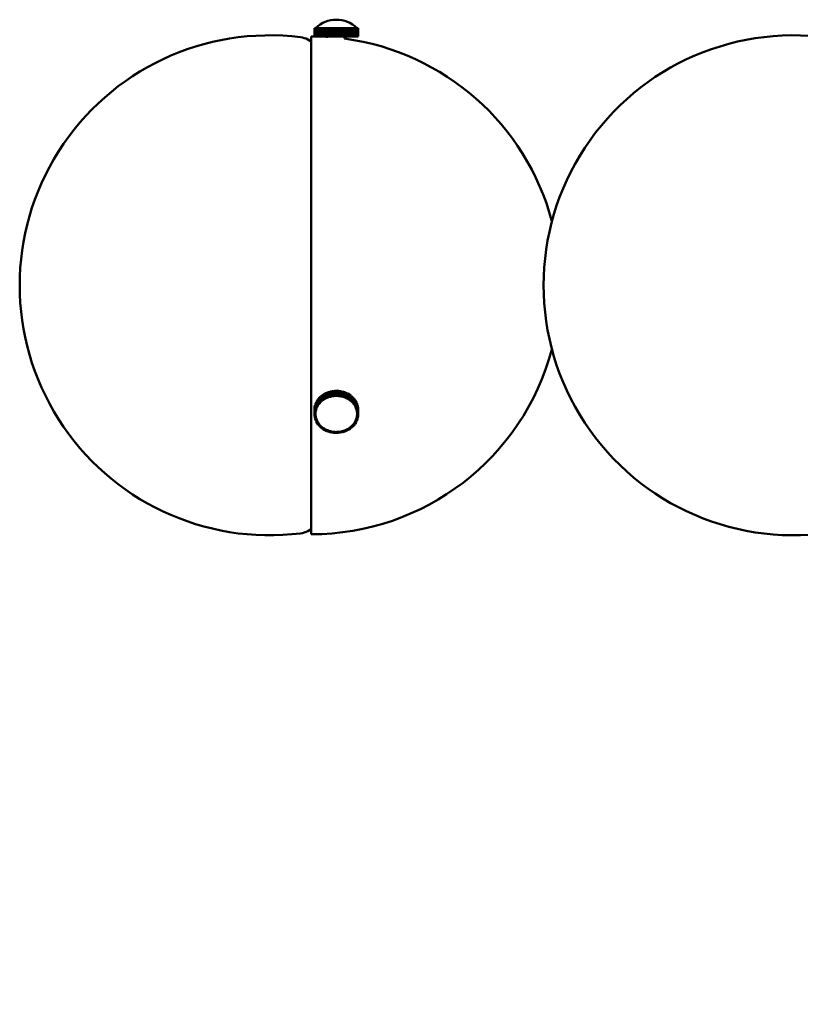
# Model space of a CAD drawing. Header units: millimetres. Extents: x 381 to 3103, y 17 to 2472.
# Tile 20 of 36: x 1807 to 1994, y 598 to 834. Entities that reach past the tile are written whole.
import ezdxf

# ---------------------------------------------------------------- set-up
doc = ezdxf.new("R2010")
doc.units = ezdxf.units.MM
doc.header["$LTSCALE"] = 12
doc.layers.add('Widoczne (ISO)', color=7, linetype='Continuous', lineweight=50)
doc.layers.add('Wymiar (ISO)', color=7, linetype='Continuous', lineweight=18)
doc.styles.add('Tekst notatki (ISO)', font='tahoma.ttf')
doc.dimstyles.new('Domyślne (ISO)', dxfattribs={"dimscale": 12, "dimtxt": 3, "dimasz": 3, "dimexe": 3.175, "dimexo": 0, "dimgap": 0.762, "dimtad": 1, "dimdec": 1, "dimlfac": 0.03937, "dimrnd": 1e-08, "dimzin": 0, "dimdsep": 46, "dimtxsty": 'Tekst notatki (ISO)', "dimblk": 'Filled-1', "dimcen": 0.09, "dimdle": 10, "dimse1": 1, "dimse2": 1, "dimclrd": 256, "dimclre": 256, "dimclrt": 256, "dimadec": 0, "dimazin": 0, "dimtfac": 0.666667, "dimtmove": 0, "dimatfit": 3, "dimfxl": 1, "dimtolj": 1, "dimlwd": 15, "dimlwe": 15, "dimarcsym": 0})

# ---------------------------------------------------------------- blocks, each defined once
blk = doc.blocks.new('Filled-1')
at = {"color": 0}
for p, q in [((0, 0), (-1, 0.25)), ((-1, 0.25), (-1, -0.25)), ((-1, 0), (0, 0)), ((-1, -0.25), (0, 0))]:
    blk.add_line(p, q, dxfattribs=at)
at = {"color": 0, "flags": 128}
blk.add_lwpolyline([(-1, -0.25), (0, 0), (-1, 0.25), (-1, -0.25)], dxfattribs=at)
at = {"color": 0}
blk.add_solid([(-1, -0.25), (0, 0), (-1, 0.25), (-1, -0.25)], dxfattribs=at)
blk = doc.blocks.new('*D4')
at = {"layer": 'Defpoints', "color": 0, "transparency": 16777216}
for p in [(1807.06, 770.47), (2785.64, 770.47), (1807.06, 76.9)]:
    blk.add_point(p, dxfattribs=at)
at = {"layer": 'Wymiar (ISO)', "lineweight": 15, "transparency": 16777216}
blk.add_line((2749.64, 76.9), (1843.06, 76.9), dxfattribs=at)
at = {"layer": 'Wymiar (ISO)', "lineweight": 15, "transparency": 16777216, "xscale": 36, "yscale": 36, "zscale": 36, "rotation": 180}
blk.add_blockref('Filled-1', (1807.06, 76.9), dxfattribs=at)
at = {"layer": 'Wymiar (ISO)', "lineweight": 15, "transparency": 16777216, "xscale": 36, "yscale": 36, "zscale": 36}
blk.add_blockref('Filled-1', (2785.64, 76.9), dxfattribs=at)
at = {"layer": 'Wymiar (ISO)', "lineweight": 18, "transparency": 16777216, "insert": (2208.84, 184.29), "char_height": 36, "attachment_point": 1, "style": 'Tekst notatki (ISO)'}
blk.add_mtext('\\A1;38.5\\P979 mm', dxfattribs=at)

msp = doc.modelspace()

# ---------------------------------------------------------------- linework, layer by layer
at = {"layer": 'Widoczne (ISO)'}
for p, q in [((1877.81, 832.22), (1877.81, 830.22)), ((1877.83, 832.22), (1877.81, 832.22)), ((1877.84, 832.22), (1877.83, 832.22)), ((1877.83, 830.22), (1877.83, 832.22)), ((1877.84, 832.22), (1877.84, 830.22)), ((1877.91, 832.22), (1877.84, 832.22)), ((1877.92, 832.22), (1877.91, 832.22)), ((1877.91, 830.22), (1877.91, 832.22)), ((1877.92, 832.22), (1877.92, 830.22)), ((1878.05, 832.22), (1877.92, 832.22)), ((1878.07, 832.22), (1878.05, 832.22)), ((1878.05, 830.22), (1878.05, 832.22)), ((1878.07, 832.22), (1878.07, 830.22)), ((1878.25, 832.22), (1878.07, 832.22)), ((1878.27, 832.22), (1878.25, 832.22)), ((1878.25, 830.22), (1878.25, 832.22)), ((1878.27, 832.22), (1878.27, 830.22)), ((1878.49, 832.22), (1878.27, 832.22)), ((1878.52, 832.22), (1878.49, 832.22)), ((1878.49, 830.22), (1878.49, 832.22)), ((1878.52, 832.22), (1878.52, 830.22)), ((1878.79, 832.22), (1878.52, 832.22)), ((1878.82, 832.22), (1878.79, 832.22)), ((1878.79, 830.22), (1878.79, 832.22)), ((1878.82, 832.22), (1878.82, 830.22)), ((1879.13, 832.22), (1878.82, 832.22)), ((1879.17, 832.22), (1879.13, 832.22)), ((1879.13, 830.22), (1879.13, 832.22)), ((1879.17, 832.22), (1879.17, 830.22)), ((1879.52, 832.22), (1879.17, 832.22)), ((1879.56, 832.22), (1879.52, 832.22)), ((1879.52, 830.22), (1879.52, 832.22)), ((1879.56, 832.22), (1879.56, 830.22)), ((1879.95, 832.22), (1879.56, 832.22)), ((1879.99, 832.22), (1879.95, 832.22)), ((1879.95, 830.22), (1879.95, 832.22)), ((1879.99, 832.22), (1879.99, 830.22)), ((1880.41, 832.22), (1879.99, 832.22)), ((1880.45, 832.22), (1880.41, 832.22)), ((1880.41, 830.22), (1880.41, 832.22)), ((1880.45, 832.22), (1880.45, 830.22)), ((1880.89, 832.22), (1880.45, 832.22)), ((1880.94, 832.22), (1880.89, 832.22)), ((1880.89, 830.22), (1880.89, 832.22)), ((1880.94, 832.22), (1880.94, 830.22)), ((1881.41, 832.22), (1880.94, 832.22)), ((1881.45, 832.22), (1881.41, 832.22)), ((1881.41, 830.22), (1881.41, 832.22)), ((1881.45, 832.22), (1881.45, 830.22)), ((1881.94, 832.22), (1881.45, 832.22)), ((1881.99, 832.22), (1881.94, 832.22)), ((1881.94, 830.22), (1881.94, 832.22)), ((1881.99, 832.22), (1881.99, 830.22)), ((1882.48, 832.22), (1881.99, 832.22)), ((1882.52, 832.22), (1882.48, 832.22)), ((1882.48, 830.22), (1882.48, 832.22)), ((1882.52, 830.22), (1882.52, 832.22)), ((1882.52, 832.22), (1882.53, 832.22)), ((1882.53, 832.22), (1882.53, 830.22)), ((1883.03, 832.22), (1882.53, 832.22)), ((1883.04, 832.22), (1883.03, 832.22)), ((1883.03, 830.22), (1883.03, 832.22)), ((1883.04, 830.22), (1883.04, 832.22)), ((1883.04, 832.22), (1883.07, 832.22)), ((1883.07, 832.22), (1883.07, 830.22)), ((1883.07, 832.22), (1883.08, 832.22)), ((1883.08, 832.22), (1883.08, 830.22)), ((1883.58, 832.22), (1883.08, 832.22)), ((1883.58, 830.22), (1883.58, 832.22)), ((1883.58, 832.22), (1883.59, 832.22)), ((1883.59, 832.22), (1883.59, 830.22)), ((1883.59, 832.22), (1883.63, 832.22)), ((1883.63, 832.22), (1883.63, 830.22)), ((1884.12, 832.22), (1883.63, 832.22)), ((1884.12, 830.22), (1884.12, 832.22)), ((1884.12, 832.22), (1884.17, 832.22)), ((1884.17, 832.22), (1884.17, 830.22)), ((1884.66, 832.22), (1884.17, 832.22)), ((1884.66, 830.22), (1884.66, 832.22)), ((1884.66, 832.22), (1884.7, 832.22)), ((1884.7, 832.22), (1884.7, 830.22)), ((1885.17, 832.22), (1884.7, 832.22)), ((1885.17, 830.22), (1885.17, 832.22)), ((1885.17, 832.22), (1885.22, 832.22)), ((1885.22, 832.22), (1885.22, 830.22)), ((1885.66, 832.22), (1885.22, 832.22)), ((1885.66, 830.22), (1885.66, 832.22)), ((1885.66, 832.22), (1885.71, 832.22)), ((1885.71, 832.22), (1885.71, 830.22)), ((1886.13, 832.22), (1885.71, 832.22)), ((1886.13, 830.22), (1886.13, 832.22)), ((1886.13, 832.22), (1886.17, 832.22)), ((1886.17, 832.22), (1886.17, 830.22)), ((1886.55, 832.22), (1886.17, 832.22)), ((1886.55, 830.22), (1886.55, 832.22)), ((1886.55, 832.22), (1886.59, 832.22)), ((1886.59, 832.22), (1886.59, 830.22)), ((1886.95, 832.22), (1886.59, 832.22)), ((1886.95, 830.22), (1886.95, 832.22)), ((1886.95, 832.22), (1886.98, 832.22)), ((1886.98, 832.22), (1886.98, 830.22)), ((1887.29, 832.22), (1886.98, 832.22)), ((1887.29, 830.22), (1887.29, 832.22)), ((1887.29, 832.22), (1887.32, 832.22)), ((1887.32, 832.22), (1887.32, 830.22)), ((1887.6, 832.22), (1887.32, 832.22)), ((1887.6, 830.22), (1887.6, 832.22)), ((1887.6, 832.22), (1887.62, 832.22)), ((1887.62, 832.22), (1887.62, 830.22)), ((1887.85, 832.22), (1887.62, 832.22)), ((1887.85, 830.22), (1887.85, 832.22)), ((1887.85, 832.22), (1887.87, 832.22)), ((1887.87, 832.22), (1887.87, 830.22)), ((1888.05, 832.22), (1887.87, 832.22)), ((1888.05, 830.22), (1888.05, 832.22)), ((1888.05, 832.22), (1888.07, 832.22)), ((1888.07, 832.22), (1888.07, 830.22)), ((1888.2, 832.22), (1888.07, 832.22)), ((1888.2, 830.22), (1888.2, 832.22)), ((1888.2, 832.22), (1888.21, 832.22)), ((1888.21, 832.22), (1888.21, 830.22)), ((1888.28, 832.22), (1888.21, 832.22)), ((1888.28, 830.22), (1888.28, 832.22)), ((1888.28, 832.22), (1888.29, 832.22)), ((1888.29, 832.22), (1888.29, 830.22)), ((1888.32, 832.22), (1888.29, 832.22)), ((1888.32, 830.22), (1888.32, 832.22)), ((1888.32, 832.22), (1888.32, 830.22)), ((1888.32, 832.22), (1888.32, 832.22)), ((1877.06, 829.02), (1876.19, 829.48)), ((1877.06, 830.22), (1877.06, 710.72)), ((1877.81, 830.22), (1877.83, 830.22)), ((1877.84, 830.22), (1877.83, 830.22)), ((1877.84, 830.22), (1877.91, 830.22)), ((1877.92, 830.22), (1877.91, 830.22)), ((1877.92, 830.22), (1878.05, 830.22)), ((1878.07, 830.22), (1878.05, 830.22)), ((1878.07, 830.22), (1878.25, 830.22)), ((1878.27, 830.22), (1878.25, 830.22)), ((1878.27, 830.22), (1878.49, 830.22)), ((1878.52, 830.22), (1878.49, 830.22)), ((1878.52, 830.22), (1878.79, 830.22)), ((1878.82, 830.22), (1878.79, 830.22)), ((1878.82, 830.22), (1879.13, 830.22)), ((1879.17, 830.22), (1879.13, 830.22)), ((1879.17, 830.22), (1879.52, 830.22)), ((1879.56, 830.22), (1879.52, 830.22)), ((1879.56, 830.22), (1879.95, 830.22)), ((1879.99, 830.22), (1879.95, 830.22)), ((1879.99, 830.22), (1880.41, 830.22)), ((1880.45, 830.22), (1880.41, 830.22)), ((1880.45, 830.22), (1880.89, 830.22)), ((1880.94, 830.22), (1880.89, 830.22)), ((1880.94, 830.22), (1881.41, 830.22)), ((1881.06, 830.22), (1881.06, 830.08)), ((1881.45, 830.22), (1881.41, 830.22)), ((1881.45, 830.22), (1881.94, 830.22)), ((1881.99, 830.22), (1881.94, 830.22)), ((1881.99, 830.22), (1882.48, 830.22)), ((1882.52, 830.22), (1882.48, 830.22)), ((1882.52, 830.22), (1882.53, 830.22)), ((1882.53, 830.22), (1883.03, 830.22)), ((1883.04, 830.22), (1883.03, 830.22)), ((1883.04, 830.22), (1883.07, 830.22)), ((1883.07, 830.22), (1883.08, 830.22)), ((1883.08, 830.22), (1883.58, 830.22)), ((1883.58, 830.22), (1883.59, 830.22)), ((1883.59, 830.22), (1883.63, 830.22)), ((1883.63, 830.22), (1884.12, 830.22)), ((1884.12, 830.22), (1884.17, 830.22)), ((1884.17, 830.22), (1884.66, 830.22)), ((1884.66, 830.22), (1884.7, 830.22)), ((1884.7, 830.22), (1885.17, 830.22)), ((1885.06, 830.22), (1885.06, 829.68)), ((1885.17, 830.22), (1885.22, 830.22)), ((1885.22, 830.22), (1885.66, 830.22)), ((1885.66, 830.22), (1885.71, 830.22)), ((1885.71, 830.22), (1886.13, 830.22)), ((1886.13, 830.22), (1886.17, 830.22)), ((1886.17, 830.22), (1886.55, 830.22)), ((1886.55, 830.22), (1886.59, 830.22)), ((1886.59, 830.22), (1886.95, 830.22)), ((1886.95, 830.22), (1886.98, 830.22)), ((1886.98, 830.22), (1887.29, 830.22)), ((1887.29, 830.22), (1887.32, 830.22)), ((1887.32, 830.22), (1887.6, 830.22)), ((1887.6, 830.22), (1887.62, 830.22)), ((1887.62, 830.22), (1887.85, 830.22)), ((1887.85, 830.22), (1887.87, 830.22)), ((1887.87, 830.22), (1888.05, 830.22)), ((1888.05, 830.22), (1888.07, 830.22)), ((1888.07, 830.22), (1888.2, 830.22)), ((1888.2, 830.22), (1888.21, 830.22)), ((1888.21, 830.22), (1888.28, 830.22)), ((1888.28, 830.22), (1888.29, 830.22)), ((1888.29, 830.22), (1888.32, 830.22)), ((1888.32, 830.22), (1888.32, 830.22)), ((1880.51, 744.57), (1880.08, 744.34)), ((1880.55, 744.51), (1880.51, 744.57)), ((1880.51, 743.57), (1880.51, 744.57)), ((1881, 744.78), (1880.55, 744.59)), ((1880.55, 744.59), (1880.55, 743.59)), ((1881.05, 744.7), (1881, 744.78)), ((1881, 743.78), (1881, 744.78)), ((1881.52, 744.94), (1881.05, 744.8)), ((1881.05, 744.8), (1881.05, 743.8)), ((1881.57, 744.83), (1881.52, 744.94)), ((1881.52, 743.94), (1881.52, 744.94)), ((1882.05, 745.06), (1881.57, 744.96)), ((1881.57, 744.96), (1881.57, 743.96)), ((1882.1, 744.88), (1882.05, 745.06)), ((1882.05, 744.06), (1882.05, 745.06)), ((1882.6, 745.12), (1882.1, 745.07)), ((1882.1, 745.07), (1882.1, 744.07)), ((1882.63, 744.91), (1882.6, 745.12)), ((1882.6, 744.12), (1882.6, 745.12)), ((1882.63, 743.91), (1882.63, 744.91)), ((1883.15, 745.14), (1882.65, 745.13)), ((1882.65, 745.13), (1882.65, 744.13)), ((1883.16, 744.93), (1883.15, 745.14)), ((1883.15, 744.14), (1883.15, 745.14)), ((1883.16, 743.93), (1883.16, 744.93)), ((1883.18, 744.93), (1883.2, 745.14)), ((1883.18, 744.93), (1883.18, 743.93)), ((1883.2, 745.14), (1883.2, 744.14)), ((1883.7, 745.11), (1883.2, 745.14)), ((1883.7, 744.11), (1883.7, 745.11)), ((1883.7, 744.89), (1883.75, 745.1)), ((1883.7, 744.89), (1883.7, 743.89)), ((1883.75, 745.1), (1883.75, 744.1)), ((1884.24, 745.03), (1883.75, 745.1)), ((1884.24, 744.03), (1884.24, 745.03)), ((1884.24, 744.87), (1884.29, 745.02)), ((1884.29, 745.02), (1884.29, 744.02)), ((1884.77, 744.9), (1884.29, 745.02)), ((1884.77, 743.9), (1884.77, 744.9)), ((1884.77, 744.78), (1884.82, 744.88)), ((1884.82, 744.88), (1884.82, 743.88)), ((1885.28, 744.72), (1884.82, 744.88)), ((1885.28, 743.72), (1885.28, 744.72)), ((1885.28, 744.63), (1885.32, 744.7)), ((1885.32, 744.7), (1885.32, 743.7)), ((1885.76, 744.49), (1885.32, 744.7)), ((1885.76, 743.49), (1885.76, 744.49)), ((1885.76, 744.42), (1885.81, 744.47)), ((1885.81, 744.47), (1885.81, 743.47)), ((1886.22, 744.23), (1885.81, 744.47)), ((1878.09, 742.07), (1877.95, 741.65)), ((1878.11, 742.07), (1878.09, 742.07)), ((1878.09, 741.07), (1878.09, 742.07)), ((1878.3, 742.51), (1878.11, 742.11)), ((1878.11, 742.11), (1878.11, 741.11)), ((1878.32, 742.5), (1878.3, 742.51)), ((1878.3, 741.51), (1878.3, 742.51)), ((1878.55, 742.93), (1878.32, 742.55)), ((1878.32, 742.55), (1878.32, 741.55)), ((1878.58, 742.92), (1878.55, 742.93)), ((1878.55, 741.93), (1878.55, 742.93)), ((1878.86, 743.33), (1878.58, 742.97)), ((1878.58, 742.97), (1878.58, 741.97)), ((1878.58, 741.97), (1878.86, 742.33)), ((1878.79, 741.85), (1878.93, 742.03)), ((1878.89, 743.31), (1878.86, 743.33)), ((1878.86, 742.33), (1878.86, 743.33)), ((1879.07, 742.21), (1878.86, 742.33)), ((1879.21, 743.69), (1878.89, 743.36)), ((1878.89, 743.36), (1878.89, 742.36)), ((1878.89, 742.36), (1879.21, 742.69)), ((1879.08, 742.22), (1878.89, 742.36)), ((1878.93, 742.03), (1879.07, 742.21)), ((1879.07, 742.21), (1879.07, 742.23)), ((1879.08, 742.22), (1879.24, 742.39)), ((1879.25, 743.67), (1879.21, 743.69)), ((1879.21, 742.69), (1879.21, 743.69)), ((1879.41, 742.55), (1879.21, 742.69)), ((1879.24, 742.39), (1879.41, 742.55)), ((1879.61, 744.02), (1879.25, 743.72)), ((1879.25, 743.72), (1879.25, 742.72)), ((1879.25, 742.72), (1879.61, 743.02)), ((1879.42, 742.57), (1879.25, 742.72)), ((1879.41, 742.55), (1879.41, 742.58)), ((1879.42, 742.57), (1879.6, 742.72)), ((1879.6, 742.72), (1879.78, 742.87)), ((1879.65, 743.99), (1879.61, 744.02)), ((1879.61, 743.02), (1879.61, 744.02)), ((1879.78, 742.87), (1879.61, 743.02)), ((1880.04, 744.32), (1879.65, 744.05)), ((1879.65, 744.05), (1879.65, 743.05)), ((1879.65, 743.05), (1880.04, 743.32)), ((1879.8, 742.88), (1879.65, 743.05)), ((1879.78, 742.87), (1879.78, 742.9)), ((1879.8, 742.88), (1880, 743.01)), ((1880, 743.01), (1880.2, 743.15)), ((1880.08, 744.27), (1880.04, 744.32)), ((1880.04, 743.32), (1880.04, 744.32)), ((1880.2, 743.15), (1880.04, 743.32)), ((1880.08, 744.34), (1880.08, 743.34)), ((1880.08, 743.34), (1880.51, 743.57)), ((1880.22, 743.16), (1880.08, 743.34)), ((1880.2, 743.15), (1880.2, 743.19)), ((1880.22, 743.16), (1880.43, 743.27)), ((1880.43, 743.27), (1880.64, 743.39)), ((1880.64, 743.39), (1880.51, 743.57)), ((1880.55, 743.59), (1881, 743.78)), ((1880.66, 743.4), (1880.55, 743.59)), ((1880.64, 743.39), (1880.64, 743.43)), ((1880.66, 743.4), (1880.89, 743.49)), ((1880.89, 743.49), (1881.11, 743.58)), ((1881.11, 743.58), (1881, 743.78)), ((1881.05, 743.8), (1881.52, 743.94)), ((1881.13, 743.59), (1881.05, 743.8)), ((1881.11, 743.58), (1881.11, 743.65)), ((1881.13, 743.59), (1881.37, 743.67)), ((1881.37, 743.67), (1881.61, 743.74)), ((1881.61, 743.74), (1881.52, 743.94)), ((1881.57, 743.96), (1882.05, 744.06)), ((1881.63, 743.74), (1881.57, 743.96)), ((1881.61, 743.74), (1881.61, 743.83)), ((1881.63, 743.74), (1881.87, 743.8)), ((1881.87, 743.8), (1882.11, 743.85)), ((1882.11, 743.85), (1882.05, 744.06)), ((1882.1, 744.07), (1882.6, 744.12)), ((1882.14, 743.85), (1882.1, 744.07)), ((1882.11, 743.85), (1882.11, 744)), ((1882.14, 743.85), (1882.39, 743.88)), ((1882.39, 743.88), (1882.63, 743.91)), ((1882.63, 743.91), (1882.6, 744.12)), ((1882.65, 744.13), (1883.15, 744.14)), ((1882.66, 743.91), (1882.65, 744.13)), ((1882.66, 743.91), (1882.91, 743.92)), ((1882.91, 743.92), (1883.16, 743.93)), ((1883.16, 743.93), (1883.15, 744.14)), ((1883.18, 743.93), (1883.2, 744.14)), ((1883.18, 743.93), (1883.43, 743.91)), ((1883.2, 744.14), (1883.7, 744.11)), ((1883.43, 743.91), (1883.68, 743.89)), ((1883.68, 743.89), (1883.7, 744.11)), ((1883.7, 743.89), (1883.75, 744.1)), ((1883.7, 743.89), (1883.95, 743.85)), ((1883.75, 744.1), (1884.24, 744.03)), ((1883.95, 743.85), (1884.2, 743.81)), ((1884.2, 743.81), (1884.24, 744.03)), ((1884.22, 743.81), (1884.29, 744.02)), ((1884.22, 743.93), (1884.22, 743.81)), ((1884.22, 743.81), (1884.46, 743.75)), ((1884.29, 744.02), (1884.77, 743.9)), ((1884.46, 743.75), (1884.7, 743.69)), ((1884.7, 743.69), (1884.77, 743.9)), ((1884.72, 743.68), (1884.82, 743.88)), ((1884.72, 743.76), (1884.72, 743.68)), ((1884.72, 743.68), (1884.95, 743.6)), ((1884.82, 743.88), (1885.28, 743.72)), ((1884.95, 743.6), (1885.18, 743.52)), ((1885.18, 743.52), (1885.28, 743.72)), ((1885.21, 743.51), (1885.32, 743.7)), ((1885.21, 743.56), (1885.21, 743.51)), ((1885.21, 743.51), (1885.43, 743.41)), ((1885.32, 743.7), (1885.76, 743.49)), ((1885.43, 743.41), (1885.65, 743.3)), ((1885.65, 743.3), (1885.76, 743.49)), ((1885.67, 743.29), (1885.81, 743.47)), ((1885.67, 743.34), (1885.67, 743.29)), ((1885.67, 743.29), (1885.87, 743.17)), ((1885.81, 743.47), (1886.22, 743.23)), ((1885.87, 743.17), (1886.08, 743.05)), ((1886.08, 743.05), (1886.22, 743.23)), ((1886.1, 743.04), (1886.26, 743.2)), ((1886.1, 743.07), (1886.1, 743.04)), ((1886.1, 743.04), (1886.29, 742.9)), ((1886.22, 743.23), (1886.22, 744.23)), ((1886.22, 744.16), (1886.26, 744.2)), ((1886.26, 744.2), (1886.26, 743.2)), ((1886.64, 743.92), (1886.26, 744.2)), ((1886.26, 743.2), (1886.64, 742.92)), ((1886.29, 742.9), (1886.48, 742.76)), ((1886.48, 742.76), (1886.64, 742.92)), ((1886.5, 742.74), (1886.68, 742.89)), ((1886.5, 742.77), (1886.5, 742.74)), ((1886.5, 742.74), (1886.67, 742.59)), ((1886.64, 742.92), (1886.64, 743.92)), ((1886.64, 743.86), (1886.68, 743.89)), ((1886.67, 742.59), (1886.84, 742.43)), ((1886.68, 743.89), (1886.68, 742.89)), ((1887.03, 743.58), (1886.68, 743.89)), ((1886.68, 742.89), (1887.03, 742.58)), ((1886.84, 742.43), (1887.03, 742.58)), ((1886.86, 742.41), (1887.06, 742.55)), ((1886.86, 742.44), (1886.86, 742.41)), ((1886.86, 742.41), (1887.01, 742.24)), ((1887.01, 742.24), (1887.17, 742.07)), ((1887.03, 742.58), (1887.03, 743.58)), ((1887.03, 743.52), (1887.06, 743.55)), ((1887.06, 743.55), (1887.06, 742.55)), ((1887.36, 743.2), (1887.06, 743.55)), ((1887.06, 742.55), (1887.36, 742.2)), ((1887.17, 742.07), (1887.36, 742.2)), ((1887.18, 742.05), (1887.39, 742.17)), ((1887.18, 742.08), (1887.18, 742.05)), ((1887.18, 742.05), (1887.31, 741.87)), ((1887.36, 742.2), (1887.36, 743.2)), ((1887.36, 743.15), (1887.39, 743.17)), ((1887.39, 743.17), (1887.39, 742.17)), ((1887.66, 742.8), (1887.39, 743.17)), ((1887.39, 742.17), (1887.66, 741.8)), ((1887.66, 741.8), (1887.66, 742.8)), ((1887.66, 742.75), (1887.68, 742.76)), ((1887.68, 742.76), (1887.68, 741.76)), ((1887.9, 742.37), (1887.68, 742.76)), ((1887.9, 741.37), (1887.9, 742.37)), ((1887.9, 742.33), (1887.92, 742.33)), ((1887.92, 742.33), (1887.92, 741.33)), ((1888.09, 741.92), (1887.92, 742.33)), ((1877.84, 741.14), (1877.81, 740.71)), ((1877.81, 740.71), (1877.81, 739.71)), ((1877.81, 740.67), (1877.81, 740.67)), ((1877.81, 739.67), (1877.81, 740.67)), ((1877.81, 739.71), (1877.84, 740.14)), ((1878.06, 739.69), (1877.81, 739.71)), ((1878.06, 739.67), (1877.81, 739.67)), ((1877.82, 739.23), (1877.81, 739.67)), ((1877.85, 741.14), (1877.84, 741.14)), ((1877.84, 740.14), (1877.84, 741.14)), ((1878.09, 740.13), (1877.84, 740.14)), ((1877.94, 741.61), (1877.85, 741.19)), ((1877.85, 741.19), (1877.85, 740.19)), ((1877.85, 740.19), (1877.94, 740.61)), ((1878.1, 740.15), (1877.85, 740.19)), ((1877.95, 741.61), (1877.94, 741.61)), ((1877.94, 740.61), (1877.94, 741.61)), ((1878.19, 740.57), (1877.94, 740.61)), ((1877.95, 741.65), (1877.95, 740.65)), ((1877.95, 740.65), (1878.09, 741.07)), ((1878.19, 740.59), (1877.95, 740.65)), ((1878.06, 739.69), (1878.07, 739.91)), ((1878.06, 739.59), (1878.06, 739.75)), ((1878.06, 739.67), (1878.06, 739.69)), ((1878.06, 739.46), (1878.06, 739.67)), ((1878.07, 739.91), (1878.09, 740.13)), ((1878.33, 741.01), (1878.09, 741.07)), ((1878.09, 740.13), (1878.09, 740.15)), ((1878.1, 740.15), (1878.14, 740.36)), ((1878.11, 741.11), (1878.3, 741.51)), ((1878.34, 741.03), (1878.11, 741.11)), ((1878.14, 740.36), (1878.19, 740.57)), ((1878.19, 740.59), (1878.26, 740.8)), ((1878.19, 740.57), (1878.19, 740.59)), ((1878.26, 740.8), (1878.33, 741.01)), ((1878.53, 741.43), (1878.3, 741.51)), ((1878.32, 741.55), (1878.55, 741.93)), ((1878.54, 741.45), (1878.32, 741.55)), ((1878.33, 741.01), (1878.33, 741.03)), ((1878.34, 741.03), (1878.43, 741.23)), ((1878.43, 741.23), (1878.53, 741.43)), ((1878.53, 741.43), (1878.53, 741.45)), ((1878.54, 741.45), (1878.66, 741.64)), ((1878.77, 741.83), (1878.55, 741.93)), ((1878.79, 741.85), (1878.58, 741.97)), ((1878.66, 741.64), (1878.77, 741.83)), ((1878.77, 741.83), (1878.77, 741.85)), ((1887.31, 741.87), (1887.44, 741.69)), ((1887.44, 741.69), (1887.66, 741.8)), ((1887.46, 741.67), (1887.68, 741.76)), ((1887.46, 741.69), (1887.46, 741.67)), ((1887.46, 741.67), (1887.56, 741.47)), ((1887.56, 741.47), (1887.67, 741.28)), ((1887.67, 741.28), (1887.9, 741.37)), ((1887.68, 741.76), (1887.9, 741.37)), ((1887.68, 741.26), (1887.92, 741.33)), ((1887.68, 741.28), (1887.68, 741.26)), ((1887.68, 741.26), (1887.77, 741.06)), ((1887.77, 741.06), (1887.85, 740.85)), ((1887.85, 740.85), (1888.09, 740.92)), ((1887.86, 740.83), (1888.1, 740.88)), ((1887.86, 740.85), (1887.86, 740.83)), ((1887.86, 740.83), (1887.92, 740.62)), ((1887.92, 741.33), (1888.09, 740.92)), ((1887.92, 740.62), (1887.98, 740.41)), ((1887.98, 740.41), (1888.22, 740.46)), ((1887.98, 740.39), (1888.23, 740.42)), ((1887.98, 740.41), (1887.98, 740.39)), ((1887.98, 740.39), (1888.02, 740.18)), ((1888.02, 740.18), (1888.05, 739.96)), ((1888.05, 739.96), (1888.3, 739.99)), ((1888.05, 739.96), (1888.05, 739.94)), ((1888.05, 739.94), (1888.3, 739.95)), ((1888.05, 739.94), (1888.06, 739.72)), ((1888.06, 739.72), (1888.07, 739.51)), ((1888.06, 739.59), (1888.06, 739.66)), ((1888.09, 740.92), (1888.09, 741.92)), ((1888.09, 741.88), (1888.1, 741.88)), ((1888.1, 741.88), (1888.1, 740.88)), ((1888.22, 741.46), (1888.1, 741.88)), ((1888.1, 740.88), (1888.22, 740.46)), ((1888.22, 740.46), (1888.22, 741.46)), ((1888.22, 741.42), (1888.23, 741.42)), ((1888.23, 741.42), (1888.23, 740.42)), ((1888.3, 740.99), (1888.23, 741.42)), ((1888.23, 740.42), (1888.3, 739.99)), ((1888.3, 739.99), (1888.3, 740.99)), ((1888.3, 740.95), (1888.3, 739.95)), ((1888.3, 740.95), (1888.3, 740.95)), ((1888.32, 740.51), (1888.3, 740.95)), ((1888.3, 739.95), (1888.32, 739.51)), ((1888.32, 739.51), (1888.32, 740.51)), ((1878.07, 739.24), (1877.82, 739.23)), ((1877.83, 739.19), (1877.83, 739.23)), ((1878.07, 739.22), (1877.83, 739.19)), ((1877.89, 738.76), (1877.83, 739.19)), ((1878.14, 738.79), (1877.89, 738.76)), ((1878.15, 738.77), (1877.9, 738.72)), ((1877.9, 738.72), (1877.9, 738.76)), ((1878.02, 738.3), (1877.9, 738.72)), ((1878.26, 738.35), (1878.02, 738.3)), ((1878.27, 738.33), (1878.04, 738.26)), ((1878.04, 738.26), (1878.04, 738.3)), ((1878.21, 737.85), (1878.04, 738.26)), ((1878.07, 739.24), (1878.06, 739.46)), ((1878.07, 739.32), (1878.07, 739.24)), ((1878.07, 739.22), (1878.07, 739.29)), ((1878.11, 739.01), (1878.07, 739.22)), ((1878.14, 738.79), (1878.11, 739.01)), ((1878.14, 738.82), (1878.14, 738.79)), ((1878.15, 738.77), (1878.15, 738.8)), ((1878.2, 738.56), (1878.15, 738.77)), ((1878.26, 738.35), (1878.2, 738.56)), ((1878.44, 737.92), (1878.21, 737.85)), ((1878.45, 737.9), (1878.22, 737.81)), ((1878.22, 737.81), (1878.22, 737.86)), ((1878.44, 737.42), (1878.22, 737.81)), ((1878.26, 738.37), (1878.26, 738.35)), ((1878.27, 738.33), (1878.27, 738.35)), ((1878.36, 738.13), (1878.27, 738.33)), ((1878.44, 737.92), (1878.36, 738.13)), ((1878.44, 737.94), (1878.44, 737.92)), ((1878.67, 737.51), (1878.44, 737.42)), ((1878.45, 737.9), (1878.45, 737.92)), ((1878.56, 737.71), (1878.45, 737.9)), ((1878.68, 737.49), (1878.47, 737.38)), ((1878.47, 737.38), (1878.47, 737.43)), ((1878.73, 737.01), (1878.47, 737.38)), ((1878.67, 737.51), (1878.56, 737.71)), ((1878.67, 737.52), (1878.67, 737.51)), ((1878.68, 737.49), (1878.68, 737.51)), ((1878.81, 737.31), (1878.68, 737.49)), ((1878.94, 737.13), (1878.81, 737.31)), ((1887.34, 737.33), (1887.2, 737.15)), ((1887.34, 737.34), (1887.34, 737.33)), ((1887.34, 737.33), (1887.54, 737.21)), ((1887.47, 737.54), (1887.35, 737.35)), ((1887.35, 737.35), (1887.35, 737.36)), ((1887.35, 737.35), (1887.57, 737.25)), ((1887.58, 737.73), (1887.47, 737.54)), ((1887.8, 737.63), (1887.57, 737.25)), ((1887.58, 737.75), (1887.58, 737.73)), ((1887.58, 737.73), (1887.8, 737.63)), ((1887.69, 737.95), (1887.59, 737.75)), ((1887.59, 737.75), (1887.59, 737.76)), ((1887.59, 737.75), (1887.83, 737.67)), ((1887.78, 738.15), (1887.69, 737.95)), ((1887.78, 738.17), (1887.78, 738.15)), ((1887.78, 738.15), (1888.02, 738.07)), ((1887.86, 738.38), (1887.79, 738.17)), ((1887.79, 738.17), (1887.79, 738.19)), ((1887.79, 738.17), (1888.03, 738.11)), ((1887.8, 737.68), (1887.8, 737.63)), ((1888.02, 738.07), (1887.83, 737.67)), ((1887.93, 738.59), (1887.86, 738.38)), ((1887.93, 738.61), (1887.93, 738.59)), ((1887.93, 738.59), (1888.17, 738.53)), ((1887.98, 738.82), (1887.94, 738.61)), ((1887.94, 738.61), (1887.94, 738.63)), ((1887.94, 738.61), (1888.18, 738.57)), ((1888.03, 739.03), (1887.98, 738.82)), ((1888.02, 738.12), (1888.02, 738.07)), ((1888.05, 739.27), (1888.03, 739.06)), ((1888.03, 739.06), (1888.03, 739.1)), ((1888.03, 739.08), (1888.03, 739.03)), ((1888.03, 739.06), (1888.28, 739.04)), ((1888.03, 739.03), (1888.27, 739)), ((1888.17, 738.53), (1888.03, 738.11)), ((1888.07, 739.49), (1888.05, 739.27)), ((1888.07, 739.52), (1888.07, 739.49)), ((1888.07, 739.51), (1888.32, 739.51)), ((1888.07, 739.49), (1888.32, 739.47)), ((1888.17, 738.57), (1888.17, 738.53)), ((1888.27, 739), (1888.18, 738.57)), ((1888.27, 739.04), (1888.27, 739)), ((1888.32, 739.47), (1888.28, 739.04)), ((1888.32, 739.51), (1888.32, 739.47)), ((1878.94, 737.13), (1878.73, 737.01)), ((1878.96, 737.11), (1878.76, 736.98)), ((1878.76, 736.98), (1878.76, 737.03)), ((1879.06, 736.63), (1878.76, 736.98)), ((1878.94, 737.14), (1878.94, 737.13)), ((1878.96, 737.11), (1878.96, 737.12)), ((1879.11, 736.94), (1878.96, 737.11)), ((1879.26, 736.77), (1879.06, 736.63)), ((1879.28, 736.75), (1879.1, 736.6)), ((1879.1, 736.6), (1879.1, 736.66)), ((1879.44, 736.29), (1879.1, 736.6)), ((1879.26, 736.77), (1879.11, 736.94)), ((1879.26, 736.78), (1879.26, 736.77)), ((1879.28, 736.75), (1879.28, 736.76)), ((1879.45, 736.6), (1879.28, 736.75)), ((1879.62, 736.44), (1879.44, 736.29)), ((1879.62, 736.44), (1879.45, 736.6)), ((1879.64, 736.42), (1879.48, 736.26)), ((1879.48, 736.26), (1879.48, 736.32)), ((1879.86, 735.98), (1879.48, 736.26)), ((1879.62, 736.45), (1879.62, 736.44)), ((1879.64, 736.42), (1879.64, 736.43)), ((1879.83, 736.28), (1879.64, 736.42)), ((1880.02, 736.15), (1879.83, 736.28)), ((1880.02, 736.15), (1879.86, 735.98)), ((1880.04, 736.13), (1879.9, 735.95)), ((1879.9, 735.95), (1879.9, 736.02)), ((1880.31, 735.71), (1879.9, 735.95)), ((1880.02, 736.15), (1880.02, 736.15)), ((1880.04, 736.13), (1880.04, 736.14)), ((1880.25, 736.01), (1880.04, 736.13)), ((1880.46, 735.89), (1880.25, 736.01)), ((1880.46, 735.89), (1880.31, 735.71)), ((1880.48, 735.88), (1880.36, 735.69)), ((1880.36, 735.69), (1880.36, 735.76)), ((1880.8, 735.48), (1880.36, 735.69)), ((1880.46, 735.9), (1880.46, 735.89)), ((1880.48, 735.88), (1880.48, 735.88)), ((1880.7, 735.78), (1880.48, 735.88)), ((1880.92, 735.67), (1880.7, 735.78)), ((1880.92, 735.67), (1880.8, 735.48)), ((1880.94, 735.66), (1880.84, 735.46)), ((1880.84, 735.46), (1880.84, 735.56)), ((1881.31, 735.3), (1880.84, 735.46)), ((1880.92, 735.68), (1880.92, 735.67)), ((1880.94, 735.66), (1880.94, 735.67)), ((1881.17, 735.58), (1880.94, 735.66)), ((1881.4, 735.5), (1881.17, 735.58)), ((1881.4, 735.5), (1881.31, 735.3)), ((1881.42, 735.49), (1881.35, 735.29)), ((1881.35, 735.29), (1881.35, 735.4)), ((1881.83, 735.16), (1881.35, 735.29)), ((1881.4, 735.51), (1881.4, 735.5)), ((1881.42, 735.49), (1881.42, 735.5)), ((1881.66, 735.43), (1881.42, 735.49)), ((1881.9, 735.37), (1881.66, 735.43)), ((1881.9, 735.37), (1881.83, 735.16)), ((1881.93, 735.37), (1881.88, 735.15)), ((1881.88, 735.15), (1881.88, 735.31)), ((1882.37, 735.08), (1881.88, 735.15)), ((1881.9, 735.38), (1881.9, 735.37)), ((1881.93, 735.37), (1881.93, 735.37)), ((1882.17, 735.33), (1881.93, 735.37)), ((1882.42, 735.29), (1882.17, 735.33)), ((1882.42, 735.29), (1882.37, 735.08)), ((1882.42, 735.3), (1882.42, 735.29)), ((1882.42, 735.07), (1882.42, 735.3)), ((1882.44, 735.29), (1882.42, 735.07)), ((1882.92, 735.04), (1882.42, 735.07)), ((1882.44, 735.29), (1882.44, 735.29)), ((1882.69, 735.27), (1882.44, 735.29)), ((1882.94, 735.26), (1882.69, 735.27)), ((1882.94, 735.26), (1882.92, 735.04)), ((1882.94, 735.26), (1882.94, 735.26)), ((1882.97, 735.26), (1882.97, 735.26)), ((1882.97, 735.26), (1882.97, 735.04)), ((1883.22, 735.26), (1882.97, 735.26)), ((1883.47, 735.05), (1882.97, 735.04)), ((1883.47, 735.27), (1883.22, 735.26)), ((1883.47, 735.28), (1883.47, 735.05)), ((1883.47, 735.27), (1883.47, 735.27)), ((1883.47, 735.27), (1883.47, 735.05)), ((1883.74, 735.3), (1883.49, 735.27)), ((1883.49, 735.27), (1883.49, 735.28)), ((1883.49, 735.27), (1883.52, 735.06)), ((1884.02, 735.12), (1883.52, 735.06)), ((1883.98, 735.33), (1883.74, 735.3)), ((1883.98, 735.34), (1883.98, 735.33)), ((1883.98, 735.33), (1884.02, 735.12)), ((1884.25, 735.39), (1884.01, 735.33)), ((1884.01, 735.33), (1884.01, 735.34)), ((1884.01, 735.33), (1884.07, 735.12)), ((1884.02, 735.3), (1884.02, 735.12)), ((1884.55, 735.23), (1884.07, 735.12)), ((1884.49, 735.44), (1884.25, 735.39)), ((1884.49, 735.44), (1884.49, 735.44)), ((1884.49, 735.44), (1884.55, 735.23)), ((1884.75, 735.52), (1884.52, 735.44)), ((1884.52, 735.44), (1884.52, 735.45)), ((1884.52, 735.44), (1884.6, 735.24)), ((1884.55, 735.35), (1884.55, 735.23)), ((1885.07, 735.39), (1884.6, 735.24)), ((1884.99, 735.59), (1884.75, 735.52)), ((1884.99, 735.59), (1884.99, 735.59)), ((1884.99, 735.59), (1885.07, 735.39)), ((1885.23, 735.69), (1885.01, 735.6)), ((1885.01, 735.6), (1885.01, 735.6)), ((1885.01, 735.6), (1885.12, 735.4)), ((1885.07, 735.49), (1885.07, 735.39)), ((1885.57, 735.59), (1885.12, 735.4)), ((1885.46, 735.79), (1885.23, 735.69)), ((1885.46, 735.79), (1885.46, 735.79)), ((1885.46, 735.79), (1885.57, 735.59)), ((1885.69, 735.91), (1885.48, 735.8)), ((1885.48, 735.8), (1885.48, 735.8)), ((1885.48, 735.8), (1885.61, 735.61)), ((1885.57, 735.67), (1885.57, 735.59)), ((1886.04, 735.84), (1885.61, 735.61)), ((1885.91, 736.02), (1885.69, 735.91)), ((1885.91, 736.03), (1885.91, 736.02)), ((1885.91, 736.02), (1886.04, 735.84)), ((1886.12, 736.17), (1885.93, 736.04)), ((1885.93, 736.04), (1885.93, 736.04)), ((1885.93, 736.04), (1886.08, 735.86)), ((1886.04, 735.91), (1886.04, 735.84)), ((1886.47, 736.13), (1886.08, 735.86)), ((1886.32, 736.3), (1886.12, 736.17)), ((1886.32, 736.31), (1886.32, 736.3)), ((1886.32, 736.3), (1886.47, 736.13)), ((1886.52, 736.46), (1886.34, 736.31)), ((1886.34, 736.31), (1886.34, 736.32)), ((1886.34, 736.31), (1886.51, 736.16)), ((1886.47, 736.19), (1886.47, 736.13)), ((1886.87, 736.46), (1886.51, 736.16)), ((1886.7, 736.61), (1886.52, 736.46)), ((1886.7, 736.62), (1886.7, 736.61)), ((1886.7, 736.61), (1886.87, 736.46)), ((1886.88, 736.79), (1886.72, 736.63)), ((1886.72, 736.63), (1886.72, 736.64)), ((1886.72, 736.63), (1886.91, 736.49)), ((1886.87, 736.51), (1886.87, 736.46)), ((1887.04, 736.96), (1886.88, 736.79)), ((1887.23, 736.82), (1886.91, 736.49)), ((1887.04, 736.97), (1887.04, 736.96)), ((1887.04, 736.96), (1887.23, 736.82)), ((1887.2, 737.15), (1887.05, 736.98)), ((1887.05, 736.98), (1887.05, 736.98)), ((1887.05, 736.98), (1887.26, 736.85)), ((1887.23, 736.87), (1887.23, 736.82)), ((1887.54, 737.21), (1887.26, 736.85)), ((1887.54, 737.26), (1887.54, 737.21)), ((1877.06, 711.91), (1876.19, 711.46))]:
    msp.add_line(p, q, dxfattribs=at)
for centre, radius, start, end in [((1883.06, 826.97), 7.25, 46.3972, 133.6028), ((1867.06, 770.47), 60, 82.8759, 277.1241), ((1873.88, 825.04), 5, 62.5057, 82.8759), ((1877.06, 770.47), 59.75, 86.1614, 90), ((1877.06, 770.47), 59.75, 14.9096, 82.3055), ((1992.8, 770.47), 60, 79.8987, 280.1013), ((1877.06, 770.47), 59.75, 270, 345.0904), ((1873.88, 715.89), 5, 277.1241, 297.4943)]:
    msp.add_arc(centre, radius, start, end, dxfattribs=at)
for centre, major_axis, start_param, end_param in [((1883.06, 740.59), (5, 0), 1.653298, 1.656557), ((1883.06, 740.59), (5, 0), 1.546897, 1.551706), ((1883.06, 740.59), (5, 0), 1.442046, 1.443138), ((1883.06, 739.59), (5, 0), 2.544166, 2.648886), ((1883.06, 739.59), (5, 0), 2.439447, 2.544166), ((1883.06, 739.59), (5, 0), 2.334727, 2.439447), ((1883.06, 739.59), (5, 0), 2.230007, 2.334727), ((1883.06, 739.59), (5, 0), 2.125287, 2.230007), ((1883.06, 739.59), (5, 0), 2.020568, 2.125287), ((1883.06, 739.59), (5, 0), 1.915848, 2.020568), ((1883.06, 739.59), (5, 0), 1.811128, 1.915848), ((1883.06, 739.59), (5, 0), 1.706408, 1.811128), ((1883.06, 739.59), (5, 0), 1.601689, 1.706408), ((1883.06, 739.59), (5, 0), 1.496969, 1.601689), ((1883.06, 739.59), (5, 0), 1.392249, 1.496969), ((1883.06, 739.59), (5, 0), 1.287529, 1.392249), ((1883.06, 739.59), (5, 0), 1.18281, 1.287529), ((1883.06, 739.59), (5, 0), 1.07809, 1.18281), ((1883.06, 739.59), (5, 0), 0.97337, 1.07809), ((1883.06, 739.59), (5, 0), 0.86865, 0.97337), ((1883.06, 739.59), (5, 0), 0.763931, 0.86865), ((1883.06, 739.59), (5, 0), 0.659211, 0.763931), ((1883.06, 739.59), (5, 0), 0.554491, 0.659211), ((1883.06, 739.59), (-5, 0), 6.209358, 6.314078), ((1883.06, 739.59), (-5, 0), 6.104638, 6.209358), ((1883.06, 739.59), (-5, 0), 5.999918, 6.104638), ((1883.06, 739.59), (-5, 0), 5.895199, 5.999918), ((1883.06, 739.59), (-5, 0), 5.790479, 5.895199), ((1883.06, 739.59), (5, 0), 0.449771, 0.554491), ((1883.06, 739.59), (5, 0), 0.345052, 0.449771), ((1883.06, 739.59), (5, 0), 0.240332, 0.345052), ((1883.06, 739.59), (5, 0), 0.135612, 0.240332), ((1883.06, 739.59), (5, 0), 0.030892, 0.135612), ((1883.06, 739.59), (5, 0), 6.209358, 6.314078), ((1883.06, 739.59), (-5, 0), 0.030892, 0.135612), ((1883.06, 739.59), (-5, 0), 0.135612, 0.240332), ((1883.06, 739.59), (-5, 0), 0.240332, 0.345052), ((1883.06, 739.59), (-5, 0), 0.345052, 0.449771), ((1883.06, 739.59), (-5, 0), 0.449771, 0.554491), ((1883.06, 739.59), (-5, 0), 0.554491, 0.659211), ((1883.06, 739.59), (-5, 0), 2.544166, 2.648886), ((1883.06, 739.59), (5, 0), 5.790479, 5.895199), ((1883.06, 739.59), (5, 0), 5.895199, 5.999918), ((1883.06, 739.59), (5, 0), 5.999918, 6.104638), ((1883.06, 739.59), (5, 0), 6.104638, 6.209358), ((1883.06, 739.59), (-5, 0), 0.659211, 0.763931), ((1883.06, 739.59), (-5, 0), 0.763931, 0.86865), ((1883.06, 739.59), (-5, 0), 0.86865, 0.97337), ((1883.06, 739.59), (-5, 0), 0.97337, 1.07809), ((1883.06, 739.59), (-5, 0), 1.07809, 1.18281), ((1883.06, 739.59), (-5, 0), 1.18281, 1.287529), ((1883.06, 739.59), (-5, 0), 1.287529, 1.392249), ((1883.06, 739.59), (-5, 0), 1.392249, 1.496969), ((1883.06, 739.59), (-5, 0), 1.496969, 1.601689), ((1883.06, 739.59), (-5, 0), 1.601689, 1.706408), ((1883.06, 739.59), (-5, 0), 1.706408, 1.811128), ((1883.06, 739.59), (-5, 0), 1.811128, 1.915848), ((1883.06, 739.59), (-5, 0), 1.915848, 2.020568), ((1883.06, 739.59), (-5, 0), 2.020568, 2.125287), ((1883.06, 739.59), (-5, 0), 2.125287, 2.230007), ((1883.06, 739.59), (-5, 0), 2.230007, 2.334727), ((1883.06, 739.59), (-5, 0), 2.334727, 2.439447), ((1883.06, 739.59), (-5, 0), 2.439447, 2.544166)]:
    msp.add_ellipse(centre, major_axis=major_axis, ratio=0.866025, start_param=start_param, end_param=end_param, dxfattribs=at)

# ---------------------------------------------------------------- dimensions: what is measured, and where the dimension line sits
at = {"layer": 'Wymiar (ISO)', "lineweight": 18}
dim = msp.add_linear_dim(base=(1807.06, 76.9), p1=(2785.64, 770.47), p2=(1807.06, 770.47), angle=180, text='<>\\P979 mm', dimstyle='Domyślne (ISO)', override={"dimgap": 0.762, "dimdec": 1, "dimlfac": 0.03937, "dimpost": '\\X', "dimse1": 1, "dimse2": 1, "dimtol": 0, "dimlim": 0, "dimtp": 0, "dimtm": 0, "dimtdec": 2, "dimtofl": 0, "dimatfit": 1, "dimtvp": -0.25}, dxfattribs=at)
dim.commit()
dim.dimension.update_dxf_attribs({"geometry": '*D4', "text_midpoint": (2296.35, 76.9), "dimtype": 160})

doc.saveas('drawing.dxf')
